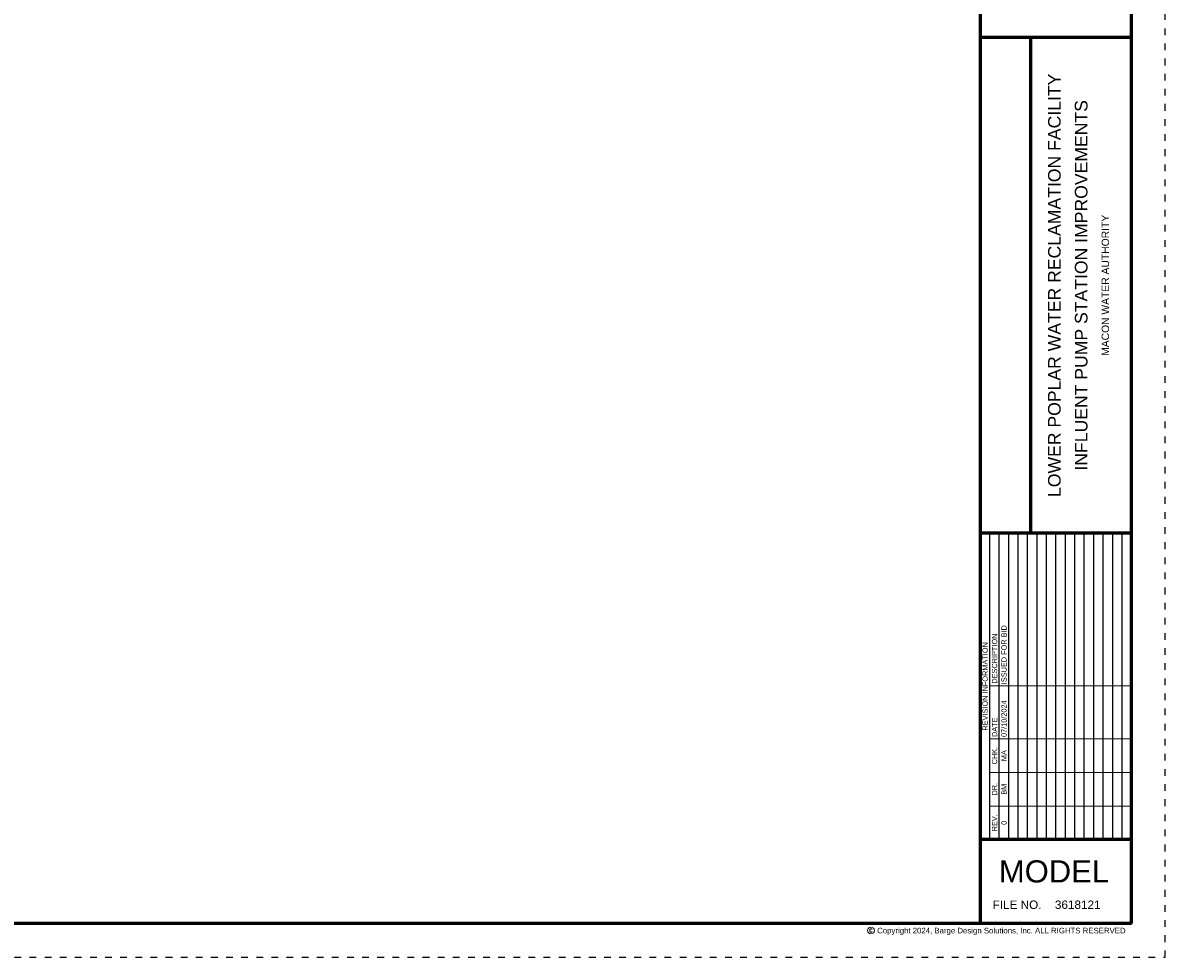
# Model space of a CAD drawing. Header units: inches. Extents: x 0 to 34, y 0 to 22.
# Tile 2 of 3: x 17 to 34, y 0 to 13.9. Entities that reach past the tile are written whole.
import ezdxf
from ezdxf.enums import TextEntityAlignment as Align

# ---------------------------------------------------------------- set-up
doc = ezdxf.new("R2010")
doc.units = ezdxf.units.IN
doc.header["$LTSCALE"] = 0.5
doc.header["$MEASUREMENT"] = 0
doc.linetypes.add('DOT', pattern=[0.25, 0, -0.25])
doc.layers.get('0').update_dxf_attribs({"linetype": 'CONTINUOUS'})
doc.layers.add('A-SHBD-LIN1', color=2, linetype='CONTINUOUS', lineweight=60)
doc.layers.add('A-SHBD-LOGO2', color=7, linetype='CONTINUOUS', lineweight=0)
for name, color, linetype in [('A-SHBD-TTL1', 7, 'CONTINUOUS'), ('A-SHBD-TTL2', 4, 'CONTINUOUS'), ('A-SHBD-TTL4', 7, 'CONTINUOUS'), ('BWSC-PLOT-SHAPE', 7, 'DOT'), ('REVISION TEXT REV 0 BM-MA', 4, 'CONTINUOUS')]:
    doc.layers.add(name, color=color, linetype=linetype)
doc.styles.add('ARIAL', font='arial.ttf')
doc.styles.add('ROMANS', font='ROMANS', dxfattribs={"height": 0.125})
doc.styles.add('Style-Arial', font='arial.ttf')

msp = doc.modelspace()

# ---------------------------------------------------------------- linework, layer by layer
for p, q in [((31.391, 1.75), (31.391, 6.313)), ((31.531, 1.75), (31.531, 6.313)), ((31.672, 1.75), (31.672, 6.313)), ((31.812, 1.75), (31.812, 6.313)), ((31.953, 1.75), (31.953, 6.313)), ((32.094, 1.75), (32.094, 6.313)), ((32.234, 1.75), (32.234, 6.313)), ((32.375, 1.75), (32.375, 6.313)), ((32.516, 1.75), (32.516, 6.313)), ((32.656, 1.75), (32.656, 6.313)), ((32.797, 1.75), (32.797, 6.313)), ((32.937, 1.75), (32.937, 6.313)), ((33.078, 1.75), (33.078, 6.313)), ((33.219, 1.75), (33.219, 6.313)), ((33.359, 1.75), (33.359, 6.313))]:
    msp.add_line(p, q)
at = {"layer": 'A-SHBD-LIN1'}
for p, q in [((31.25, 0.5), (31.25, 21.5)), ((33.5, 0.5), (33.5, 21.5)), ((33.5, 13.688), (31.25, 13.688)), ((32, 6.313), (32, 13.688)), ((33.5, 6.313), (31.25, 6.313)), ((33.5, 1.75), (31.25, 1.75)), ((33.5, 0.5), (1.5, 0.5))]:
    msp.add_line(p, q, dxfattribs=at)
at = {"layer": 'A-SHBD-LOGO2'}
for p, q in [((31.391, 4.04), (33.5, 4.04)), ((31.391, 3.25), (33.5, 3.25)), ((31.391, 2.75), (33.5, 2.75)), ((31.391, 2.25), (33.5, 2.25))]:
    msp.add_line(p, q, dxfattribs=at)
at = {"layer": 'A-SHBD-LOGO2', "color": 7, "lineweight": 0}
msp.add_circle((29.622, 0.397), 0.0501, dxfattribs=at)
at = {"layer": 'BWSC-PLOT-SHAPE'}
msp.add_lwpolyline([(0, 0), (34, 0), (34, 22), (0, 22)], close=True, dxfattribs=at)

# ---------------------------------------------------------------- texts
at = {"layer": 'A-SHBD-LOGO2', "color": 4, "style": 'ARIAL'}
for s, height, p in [('REVISION INFORMATION', 0.07812, (31.32, 4.031)), ('CHK.', 0.0781, (31.461, 3)), ('DR.', 0.0781, (31.461, 2.5)), ('REV.', 0.0781, (31.461, 2))]:
    msp.add_text(s, height=height, rotation=90, dxfattribs=at).set_placement(p, align=Align.MIDDLE_CENTER)
for s, height, p in [('DESCRIPTION', 0.07812, (31.461, 4.071)), ('DATE', 0.0781, (31.461, 3.277))]:
    msp.add_text(s, height=height, rotation=90, dxfattribs=at).set_placement(p, align=Align.MIDDLE_LEFT)
at = {"layer": 'A-SHBD-LOGO2', "color": 7, "lineweight": 0, "style": 'ROMANS'}
msp.add_text('C', height=0.0498, dxfattribs=at).set_placement((29.62, 0.397), align=Align.MIDDLE_CENTER)
at = {"layer": 'A-SHBD-LOGO2', "color": 7, "lineweight": 0, "style": 'Style-Arial'}
msp.add_text('Copyright 2024, Barge Design Solutions, Inc. ALL RIGHTS RESERVED', height=0.08311, dxfattribs=at).set_placement((31.563, 0.385), align=Align.MIDDLE)
at = {"layer": 'A-SHBD-TTL1', "style": 'ARIAL'}
for s, height, p in [('LOWER POPLAR WATER RECLAMATION FACILITY', 0.1875, (32.351, 10)), ('INFLUENT PUMP STATION IMPROVEMENTS', 0.1875, (32.75, 10)), ('MACON WATER AUTHORITY', 0.11, (33.11, 10))]:
    msp.add_text(s, height=height, rotation=90, dxfattribs=at).set_placement(p, align=Align.MIDDLE_CENTER)
at = {"layer": 'A-SHBD-TTL2', "color": 4, "style": 'ARIAL'}
for s, p in [('FILE NO.', (31.432, 0.718)), ('3618121', (32.359, 0.718))]:
    msp.add_text(s, height=0.125, dxfattribs=at).set_placement(p)
at = {"layer": 'A-SHBD-TTL4', "style": 'ARIAL'}
msp.add_text('MODEL', height=0.33, dxfattribs=at).set_placement((32.345, 1.277), align=Align.MIDDLE_CENTER)
at = {"layer": 'REVISION TEXT REV 0 BM-MA', "color": 4, "style": 'ARIAL'}
for s, height, p in [('ISSUED FOR BID', 0.07812, (31.602, 4.063)), ('07/10/2024', 0.0781, (31.602, 3.277))]:
    msp.add_text(s, height=height, rotation=90, dxfattribs=at).set_placement(p, align=Align.MIDDLE_LEFT)
for s, p in [('MA', (31.602, 3)), ('BM', (31.602, 2.5)), ('0', (31.602, 2))]:
    msp.add_text(s, height=0.0781, rotation=90, dxfattribs=at).set_placement(p, align=Align.MIDDLE_CENTER)

doc.saveas('drawing.dxf')
